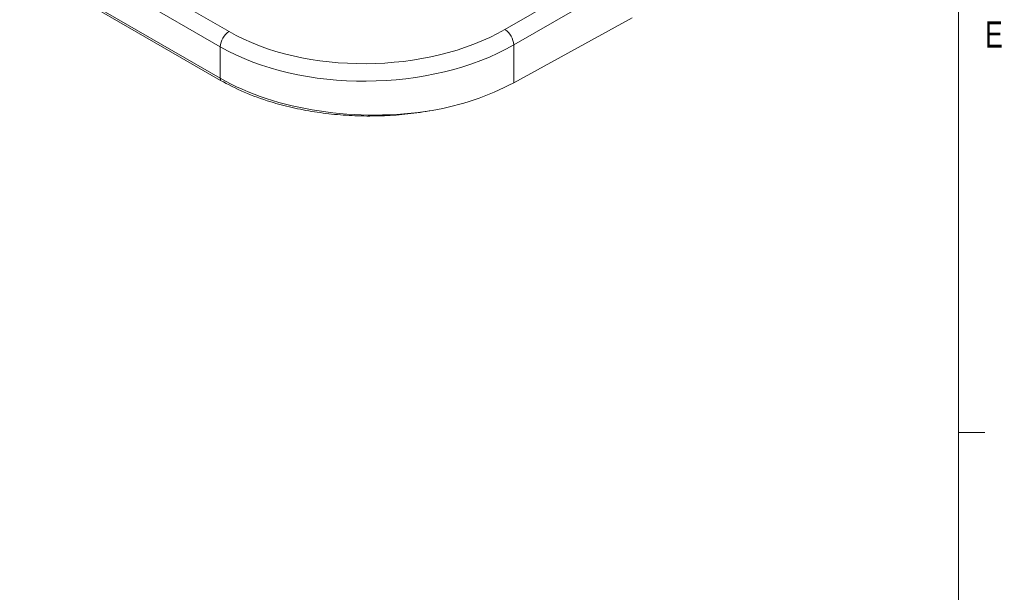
# Model space of a CAD drawing. Header units: inches. Extents: x 0.3 to 33.9, y 0.2 to 21.7.
# Tile 15 of 18: x 29.1 to 33.7, y 13.7 to 16.4. Entities that reach past the tile are written whole.
import ezdxf

# ---------------------------------------------------------------- set-up
doc = ezdxf.new("R2010")
doc.units = ezdxf.units.IN
doc.header["$MEASUREMENT"] = 0
doc.layers.add('SLD-0', color=7, linetype='Continuous', lineweight=15)
doc.styles.add('SLDTEXTSTYLE0', font='TXT', dxfattribs={"width": 0.75})

msp = doc.modelspace()

# ---------------------------------------------------------------- linework, layer by layer
at = {"color": 8, "linetype": 'Continuous', "lineweight": 15}
for p, q in [((30.054, 16.3182), (29.2678, 16.7721)), ((29.1901, 16.7203), (30.0127, 16.2454)), ((30.0127, 16.0959), (29.0687, 16.6408))]:
    msp.add_line(p, q, dxfattribs=at)
at = {"color": 7, "linetype": 'Continuous', "lineweight": 15}
for p, q in [((30.0137, 16.0857), (29.0587, 16.637)), ((31.9289, 16.653), (31.3657, 16.3279)), ((31.4081, 16.2544), (31.9713, 16.5796)), ((31.9713, 16.3831), (31.4081, 16.0745)), ((31.4081, 16.0745), (31.4081, 16.2544)), ((30.0127, 16.2454), (30.0127, 16.0959))]:
    msp.add_line(p, q, dxfattribs=at)
for centre, radius, start, end in [((30.1051, 16.2411), 0.0926, 123.5404, 177.3258), ((31.3116, 16.2477), 0.0967, 3.9923, 56.0077), ((30.0601, 16.0956), 0.0474, 179.64, 192.0692), ((30.803, 17.2183), 1.294, 279.6783, 297.8837)]:
    msp.add_arc(centre, radius, start, end, dxfattribs=at)
for centre, major_axis, ratio, start_param, end_param in [((30.7187, 16.7221), (0.9399, 0.0219), 0.592198, 3.913199, 5.457816), ((30.7198, 16.6737), (0.9999, 0.0219), 0.591316, 3.914067, 5.458684), ((30.7198, 16.484), (0.9999, -0.0208), 0.562909, 3.938703, 5.029556)]:
    msp.add_ellipse(centre, major_axis=major_axis, ratio=ratio, start_param=start_param, end_param=end_param, dxfattribs=at)
msp.add_open_spline([(31.0205, 15.9427), (30.9818, 15.9365), (30.9072, 15.9246), (30.793, 15.9166), (30.681, 15.9155), (30.5693, 15.9217), (30.4597, 15.9352), (30.3532, 15.9556), (30.2403, 15.9857), (30.1236, 16.0275), (30.0503, 16.0663), (30.0137, 16.0857)], degree=3, knots=[0, 0, 0, 0, 0.110367, 0.212962, 0.315885, 0.418482, 0.52113, 0.624104, 0.726755, 0.863377, 1, 1, 1, 1], dxfattribs=at)
at = {"layer": 'SLD-0'}
for p, q in [((33.5229, 0.4106), (33.5229, 21.4106)), ((33.5229, 14.4106), (33.6479, 14.4106))]:
    msp.add_line(p, q, dxfattribs=at)

# ---------------------------------------------------------------- texts
at = {"color": 7, "linetype": 'Continuous', "lineweight": 0, "insert": (33.6495, 16.3669), "char_height": 0.125, "attachment_point": 1, "style": 'SLDTEXTSTYLE0'}
msp.add_mtext('E', dxfattribs=at)

doc.saveas('drawing.dxf')
